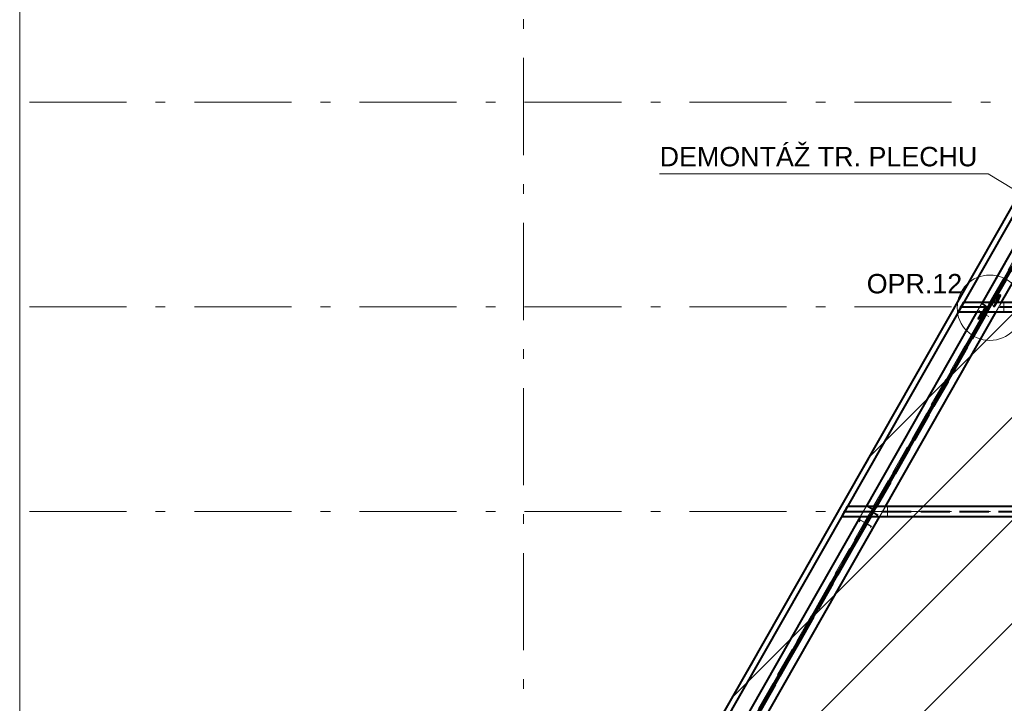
# Model space of a CAD drawing. Header units: metres. Extents: x 235 to 340, y 94 to 153.
# Tile 9 of 48: x 242 to 252, y 133 to 140. Entities that reach past the tile are written whole.
import ezdxf

# ---------------------------------------------------------------- set-up
doc = ezdxf.new("R2010")
doc.units = ezdxf.units.M
doc.linetypes.add('__RA_15', pattern=[1.7, 1, -0.3, 0.1, -0.3])
doc.linetypes.add('__RA_2', pattern=[0.4, 0.3, -0.1])
for name, color, linetype, lineweight in [('OSY', 204, '__RA_15', 13), ('POPIS', 7, 'Continuous', 13), ('Standard', 7, 'Continuous', 40)]:
    doc.layers.add(name, color=color, linetype=linetype, lineweight=lineweight)
doc.styles.add('ARIAL', font='ARIAL.TTF')

msp = doc.modelspace()

# ---------------------------------------------------------------- linework, layer by layer
at = {"layer": 'OSY', "color": 204, "linetype": '__RA_15', "lineweight": 13}
for p, q in [((247.266, 126.792), (247.266, 152.32)), ((242.178, 139.235), (242.178, 139.235)), ((242.178, 139.235), (323.276, 139.235)), ((242.178, 137.127), (242.178, 137.127)), ((242.178, 137.127), (323.276, 137.127)), ((242.178, 135.02), (242.178, 135.02)), ((242.178, 135.02), (323.276, 135.02))]:
    msp.add_line(p, q, dxfattribs=at)
at = {"layer": 'Standard', "color": 7, "linetype": 'Continuous', "lineweight": 13}
for p, q in [((259.137, 150.178), (246.864, 128.622)), ((248.67, 138.5), (252.055, 138.5)), ((252.055, 138.5), (252.974, 137.933))]:
    msp.add_line(p, q, dxfattribs=at)
at = {"layer": 'Standard', "color": 1, "linetype": 'Continuous', "lineweight": 40}
for p, q in [((259.127, 150.16), (246.864, 128.622)), ((259.179, 150.131), (246.933, 128.622)), ((252.944, 138.845), (251.994, 137.176)), ((252.944, 138.845), (251.995, 137.176)), ((252.192, 137.176), (253.094, 138.76)), ((252.914, 138.629), (252.087, 137.176)), ((252.1, 137.176), (252.924, 138.623)), ((252.921, 138.625), (252.108, 137.196)), ((252.174, 137.254), (252.135, 137.185)), ((252.138, 137.176), (252.172, 137.249)), ((252.178, 137.245), (252.147, 137.176)), ((252.172, 137.249), (252.174, 137.254)), ((252.178, 137.245), (252.172, 137.249)), ((252.173, 137.252), (252.174, 137.254)), ((252.174, 137.254), (252.181, 137.25)), ((252.181, 137.25), (252.178, 137.245)), ((251.747, 137.078), (251.803, 137.176)), ((251.803, 137.176), (259.26, 137.176)), ((252.11, 137.195), (252.1, 137.201)), ((252.1, 137.176), (252.11, 137.195)), ((252.13, 137.176), (252.135, 137.185)), ((252.135, 137.185), (252.135, 137.185)), ((252.135, 137.185), (252.135, 137.185)), ((251.938, 137.078), (250.796, 135.073)), ((251.939, 137.078), (250.797, 135.073)), ((252.031, 137.078), (250.889, 135.073)), ((250.903, 135.073), (252.045, 137.078)), ((250.995, 135.073), (252.137, 137.078)), ((251.747, 137.078), (259.26, 137.078)), ((251.97, 137.04), (251.951, 137.005)), ((251.954, 137.01), (252.001, 137.078)), ((252.01, 137.078), (251.961, 137.006)), ((251.962, 136.934), (252.044, 137.078)), ((251.97, 137.039), (251.99, 137.074)), ((251.99, 137.074), (251.993, 137.078)), ((251.99, 137.074), (251.99, 137.074)), ((251.959, 136.936), (250.918, 135.106)), ((251.951, 137.005), (251.954, 137.01)), ((251.958, 137.001), (251.951, 137.005)), ((251.962, 136.934), (251.952, 136.94)), ((251.954, 137.01), (251.961, 137.006)), ((251.961, 137.006), (251.958, 137.001)), ((250.902, 135.073), (250.92, 135.104)), ((250.902, 135.073), (250.92, 135.104)), ((250.92, 135.104), (250.91, 135.11)), ((250.545, 134.967), (250.606, 135.073)), ((259.26, 135.073), (250.606, 135.073)), ((250.736, 134.967), (249.596, 132.965)), ((250.737, 134.967), (249.597, 132.965)), ((250.829, 134.967), (249.689, 132.965)), ((249.703, 132.965), (250.842, 134.967)), ((249.795, 132.965), (250.934, 134.967)), ((259.26, 134.967), (250.545, 134.967)), ((250.747, 134.8), (250.842, 134.967)), ((250.747, 134.8), (250.842, 134.967)), ((250.745, 134.802), (249.705, 132.977)), ((250.747, 134.8), (250.737, 134.806))]:
    msp.add_line(p, q, dxfattribs=at)
at = {"layer": 'Standard', "color": 136, "linetype": '__RA_2', "lineweight": 18}
for p, q in [((259.132, 150.157), (246.871, 128.622)), ((253.002, 138.812), (247.184, 128.593)), ((247.184, 128.587), (253.005, 138.81)), ((247.196, 128.593), (253.011, 138.807)), ((247.221, 128.593), (253.03, 138.796)), ((253.033, 138.794), (247.221, 128.587)), ((247.521, 128.972), (253.093, 138.76)), ((252.142, 137.181), (252.181, 137.25)), ((252.181, 137.25), (252.18, 137.248)), ((251.803, 137.176), (251.747, 137.078)), ((251.763, 137.123), (251.768, 137.131)), ((251.777, 137.131), (251.768, 137.131)), ((251.803, 137.176), (251.777, 137.131)), ((251.777, 137.131), (259.26, 137.131)), ((251.803, 137.176), (251.803, 137.176)), ((251.994, 137.176), (251.938, 137.078)), ((251.995, 137.176), (251.939, 137.078)), ((252.1, 137.201), (251.952, 136.94)), ((252.108, 137.196), (251.959, 136.936)), ((252.108, 137.196), (251.959, 136.936)), ((251.962, 136.934), (252.11, 137.195)), ((251.964, 137.123), (251.969, 137.131)), ((251.994, 137.163), (251.99, 137.156)), ((251.99, 137.156), (252.018, 137.14)), ((251.99, 137.156), (251.99, 137.156)), ((252.035, 137.14), (251.994, 137.163)), ((251.994, 137.163), (251.994, 137.163)), ((252.087, 137.176), (252.031, 137.078)), ((252.044, 137.078), (252.1, 137.176)), ((252.045, 137.078), (252.1, 137.176)), ((252.078, 137.186), (252.052, 137.14)), ((252.061, 137.14), (252.085, 137.182)), ((252.096, 137.176), (252.075, 137.14)), ((252.096, 137.176), (252.075, 137.14)), ((252.078, 137.187), (252.078, 137.186)), ((252.085, 137.182), (252.078, 137.186)), ((252.084, 137.14), (252.103, 137.172)), ((252.085, 137.183), (252.085, 137.182)), ((252.096, 137.176), (252.096, 137.177)), ((252.096, 137.177), (252.096, 137.176)), ((252.103, 137.172), (252.096, 137.176)), ((252.097, 137.203), (252.1, 137.201)), ((252.1, 137.201), (252.1, 137.201)), ((252.103, 137.172), (252.103, 137.173)), ((252.111, 137.143), (252.107, 137.134)), ((252.114, 137.134), (252.107, 137.134)), ((252.107, 137.134), (252.114, 137.13)), ((252.11, 137.195), (252.11, 137.195)), ((252.111, 137.143), (252.13, 137.176)), ((252.118, 137.139), (252.111, 137.143)), ((252.114, 137.134), (252.12, 137.143)), ((252.114, 137.13), (252.118, 137.139)), ((252.121, 137.13), (252.114, 137.134)), ((252.114, 137.13), (252.121, 137.13)), ((252.142, 137.181), (252.118, 137.139)), ((252.12, 137.143), (252.121, 137.146)), ((252.12, 137.144), (252.12, 137.143)), ((252.12, 137.143), (252.127, 137.139)), ((252.12, 137.143), (252.12, 137.143)), ((252.136, 137.171), (252.121, 137.146)), ((252.127, 137.139), (252.121, 137.13)), ((252.127, 137.139), (252.143, 137.167)), ((252.135, 137.185), (252.142, 137.181)), ((252.141, 137.182), (252.135, 137.185)), ((252.136, 137.171), (252.138, 137.176)), ((252.143, 137.167), (252.136, 137.171)), ((252.137, 137.078), (252.192, 137.176)), ((252.142, 137.181), (252.141, 137.182)), ((252.142, 137.181), (252.142, 137.181)), ((252.147, 137.176), (252.143, 137.167)), ((252.216, 137.131), (252.216, 137.176)), ((252.216, 137.123), (252.216, 137.131)), ((251.772, 137.123), (251.747, 137.078)), ((251.747, 137.078), (251.747, 137.078)), ((251.763, 137.123), (251.772, 137.123)), ((251.772, 137.123), (259.26, 137.123)), ((251.961, 137.085), (251.958, 137.08)), ((251.958, 137.001), (251.997, 137.07)), ((251.963, 137.089), (251.961, 137.085)), ((251.961, 137.085), (252.013, 137.056)), ((251.962, 137.088), (251.963, 137.089)), ((251.968, 137.086), (251.963, 137.089)), ((251.977, 137.036), (251.97, 137.04)), ((251.997, 137.07), (251.977, 137.035)), ((251.997, 137.07), (251.99, 137.074)), ((251.99, 137.074), (251.997, 137.07)), ((251.99, 137.074), (251.99, 137.074)), ((251.99, 137.074), (251.99, 137.074)), ((251.99, 137.074), (251.99, 137.074)), ((251.993, 137.078), (252.014, 137.116)), ((252.021, 137.112), (251.997, 137.07)), ((251.997, 137.07), (251.997, 137.07)), ((252.001, 137.078), (252.006, 137.086)), ((252.005, 137.085), (252.022, 137.114)), ((252.013, 137.081), (252.005, 137.085)), ((252.022, 137.114), (252.006, 137.086)), ((252.006, 137.086), (252.013, 137.082)), ((252.013, 137.082), (252.01, 137.078)), ((252.011, 137.053), (252.013, 137.056)), ((252.013, 137.082), (252.029, 137.11)), ((252.029, 137.11), (252.013, 137.081)), ((252.013, 137.056), (252.014, 137.057)), ((252.02, 137.125), (252.014, 137.116)), ((252.014, 137.116), (252.021, 137.112)), ((252.027, 137.121), (252.02, 137.125)), ((252.02, 137.125), (252.026, 137.123)), ((252.021, 137.112), (252.027, 137.121)), ((252.022, 137.114), (252.026, 137.123)), ((252.029, 137.11), (252.022, 137.114)), ((252.022, 137.114), (252.029, 137.11)), ((252.023, 137.05), (252.022, 137.048)), ((252.024, 137.051), (252.023, 137.05)), ((252.023, 137.05), (252.061, 137.028)), ((252.026, 137.123), (252.033, 137.119)), ((252.033, 137.119), (252.027, 137.121)), ((252.033, 137.119), (252.029, 137.11)), ((252.216, 137.078), (252.216, 137.123)), ((251.952, 136.94), (251.948, 136.942)), ((251.952, 136.94), (251.952, 136.94)), ((251.962, 136.934), (251.962, 136.934)), ((250.734, 134.808), (250.907, 135.112)), ((250.91, 135.11), (250.737, 134.806)), ((250.91, 135.11), (250.737, 134.806)), ((250.918, 135.106), (250.745, 134.802)), ((250.918, 135.106), (250.745, 134.802)), ((250.907, 135.112), (250.91, 135.11)), ((250.91, 135.11), (250.91, 135.11)), ((250.605, 135.073), (250.545, 134.967)), ((250.572, 135.015), (250.545, 134.967)), ((250.568, 135.024), (250.563, 135.015)), ((250.563, 135.015), (250.572, 135.015)), ((250.577, 135.024), (250.568, 135.024)), ((259.26, 135.015), (250.572, 135.015)), ((250.605, 135.073), (250.577, 135.024)), ((259.26, 135.024), (250.577, 135.024)), ((250.606, 135.073), (250.605, 135.073)), ((250.796, 135.073), (250.736, 134.967)), ((250.797, 135.073), (250.737, 134.967)), ((250.764, 135.015), (250.769, 135.024)), ((250.817, 135.076), (250.813, 135.069)), ((250.813, 135.069), (250.813, 135.07)), ((250.813, 135.069), (250.865, 135.039)), ((250.817, 135.077), (250.817, 135.076)), ((250.862, 135.05), (250.817, 135.076)), ((250.889, 135.073), (250.829, 134.967)), ((250.842, 134.967), (250.902, 135.073)), ((250.842, 134.967), (250.902, 135.073)), ((250.842, 134.967), (250.903, 135.073)), ((250.866, 135.016), (250.842, 134.976)), ((250.866, 135.016), (250.842, 134.976)), ((250.852, 134.976), (250.869, 135.005)), ((250.888, 135.095), (250.862, 135.05)), ((250.862, 135.051), (250.862, 135.05)), ((250.865, 135.039), (250.895, 135.091)), ((250.865, 135.04), (250.895, 135.091)), ((250.865, 135.04), (250.865, 135.039)), ((250.865, 135.04), (250.865, 135.04)), ((250.866, 135.017), (250.866, 135.016)), ((250.918, 134.987), (250.866, 135.016)), ((250.866, 135.016), (250.866, 135.016)), ((250.869, 135.006), (250.869, 135.005)), ((250.869, 135.005), (250.914, 134.98)), ((250.888, 135.096), (250.888, 135.095)), ((250.895, 135.091), (250.888, 135.095)), ((250.895, 135.092), (250.895, 135.091)), ((250.895, 135.091), (250.895, 135.092)), ((250.934, 134.967), (250.995, 135.073)), ((251.016, 135.073), (251.016, 135.024)), ((251.016, 135.024), (251.016, 135.015)), ((251.016, 135.015), (251.016, 134.967)), ((250.545, 134.967), (250.545, 134.967)), ((250.736, 134.932), (250.724, 134.913)), ((250.73, 134.923), (250.737, 134.935)), ((250.737, 134.935), (250.736, 134.932)), ((250.736, 134.932), (250.788, 134.903)), ((250.784, 134.908), (250.737, 134.935)), ((250.778, 134.887), (250.788, 134.903)), ((250.779, 134.9), (250.784, 134.908)), ((250.786, 134.912), (250.784, 134.908)), ((250.788, 134.903), (250.791, 134.909)), ((250.798, 134.897), (250.789, 134.882)), ((250.801, 134.903), (250.798, 134.897)), ((250.798, 134.897), (250.85, 134.867)), ((250.805, 134.897), (250.8, 134.889)), ((250.805, 134.897), (250.806, 134.9)), ((250.852, 134.87), (250.805, 134.897)), ((250.914, 134.98), (250.918, 134.987)), ((250.914, 134.98), (250.914, 134.98)), ((250.918, 134.987), (250.918, 134.987)), ((250.737, 134.806), (250.733, 134.808)), ((250.737, 134.806), (250.737, 134.806)), ((250.843, 134.856), (250.85, 134.867)), ((250.852, 134.87), (250.849, 134.866)), ((250.85, 134.867), (250.852, 134.87))]:
    msp.add_line(p, q, dxfattribs=at)
at = {"layer": 'Standard', "color": 1, "linetype": 'Continuous', "lineweight": 13}
for p, q in [((247.054, 128.622), (257.667, 139.235)), ((248.015, 130.643), (256.606, 139.235)), ((249.417, 133.106), (255.546, 139.235)), ((250.819, 135.569), (254.485, 139.235))]:
    msp.add_line(p, q, dxfattribs=at)
at = {"layer": 'Standard', "color": 7, "linetype": 'Continuous', "lineweight": 13}
msp.add_lwpolyline([(242.078, 128.288), (323.376, 128.288), (323.376, 150.717), (242.078, 150.717), (242.078, 128.288)], dxfattribs=at)
msp.add_circle((252.072, 137.119), 0.337, dxfattribs=at)

# ---------------------------------------------------------------- texts
at = {"layer": 'POPIS', "color": 204, "linetype": 'Continuous', "lineweight": 13, "char_height": 0.2, "width": 0.09912, "attachment_point": 7, "style": 'ARIAL'}
for s, insert in [('\\W0.99;DEMONTÁŽ\\~TR.\\~PLECHU', (248.67, 138.573)), ('\\W0.99;OPR.12', (250.803, 137.264))]:
    msp.add_mtext(s, dxfattribs=dict(at, insert=insert))

doc.saveas('drawing.dxf')
